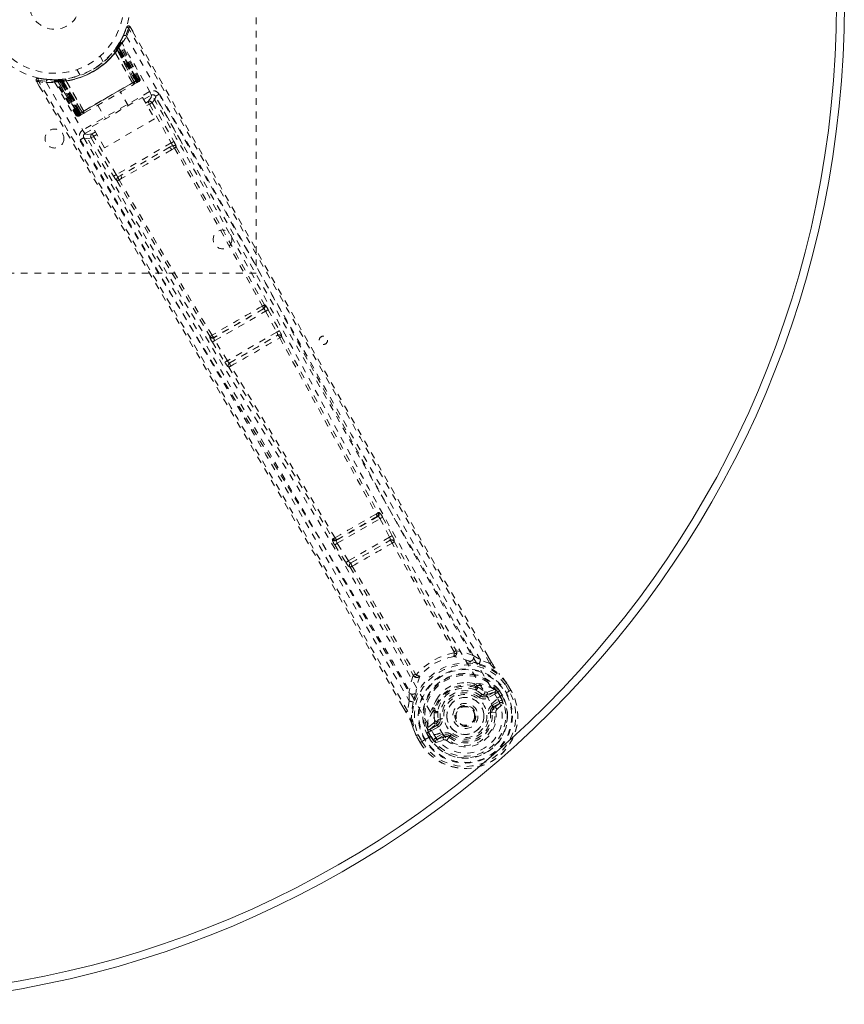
# Model space of a CAD drawing. Header units: inches. Extents: x 3.7 to 63.2, y 15.3 to 45.
# Tile 4 of 5: x 50.9 to 63.2, y 15.3 to 29.9. Entities that reach past the tile are written whole.
import ezdxf

# ---------------------------------------------------------------- set-up
doc = ezdxf.new("R2010")
doc.units = ezdxf.units.IN
doc.header["$MEASUREMENT"] = 0
doc.linetypes.add('SLD-Dashed', pattern=[0.075, 0.05, -0.025])
doc.linetypes.add('SLD-Solid', pattern=[0])

msp = doc.modelspace()

# ---------------------------------------------------------------- linework, layer by layer
at = {"color": 7, "linetype": 'SLD-Dashed', "lineweight": 0}
for p, q in [((54.438, 34.154), (54.438, 26.154)), ((52.511, 29.808), (52.464, 29.687)), ((52.565, 29.814), (52.539, 29.799)), ((52.607, 29.739), (52.566, 29.813)), ((52.459, 29.677), (52.402, 29.571)), ((52.424, 29.58), (52.416, 29.566)), ((52.424, 29.608), (52.417, 29.595)), ((52.709, 29.045), (52.424, 29.58)), ((52.324, 29.458), (52.322, 29.455)), ((52.34, 29.436), (52.339, 29.434)), ((52.596, 28.98), (52.339, 29.434)), ((52.34, 29.436), (52.598, 28.979)), ((52.351, 29.492), (52.374, 29.476)), ((52.353, 29.496), (52.37, 29.52)), ((52.353, 29.496), (52.376, 29.479)), ((52.365, 29.512), (52.362, 29.508)), ((52.362, 29.508), (52.386, 29.492)), ((52.363, 29.482), (52.364, 29.483)), ((52.622, 28.995), (52.363, 29.482)), ((52.406, 29.547), (52.364, 29.483)), ((52.364, 29.483), (52.623, 28.996)), ((52.366, 29.514), (52.365, 29.513)), ((52.365, 29.512), (52.388, 29.496)), ((52.406, 29.577), (52.366, 29.514)), ((52.37, 29.519), (52.373, 29.524)), ((52.37, 29.519), (52.393, 29.503)), ((52.373, 29.524), (52.378, 29.532)), ((52.373, 29.524), (52.397, 29.508)), ((52.374, 29.476), (52.644, 29.008)), ((52.647, 29.009), (52.376, 29.479)), ((52.66, 29.016), (52.386, 29.492)), ((52.388, 29.496), (52.663, 29.019)), ((52.397, 29.508), (52.393, 29.503)), ((52.393, 29.503), (52.671, 29.023)), ((52.402, 29.538), (52.397, 29.537)), ((52.675, 29.025), (52.397, 29.508)), ((52.681, 29.025), (52.403, 29.55)), ((52.681, 29.029), (52.406, 29.547)), ((52.697, 29.038), (52.416, 29.566)), ((52.164, 29.295), (52.116, 29.379)), ((51.77, 29.179), (51.772, 29.18)), ((51.77, 29.179), (51.818, 29.095)), ((51.168, 29.007), (51.211, 28.934)), ((51.325, 29.036), (51.2, 29.052)), ((51.432, 29.026), (51.416, 29.026)), ((51.457, 29.012), (51.441, 29.012)), ((51.762, 28.498), (51.441, 29.012)), ((51.528, 29.03), (51.453, 29.026)), ((51.774, 28.505), (51.457, 29.012)), ((51.477, 29.015), (51.794, 28.512)), ((51.555, 29.016), (51.479, 29.012)), ((51.79, 28.514), (51.479, 29.012)), ((51.517, 29), (51.515, 29.029)), ((51.515, 29.029), (51.521, 29.029)), ((51.523, 29.001), (51.517, 29)), ((51.517, 29), (51.796, 28.518)), ((51.523, 29.001), (51.521, 29.029)), ((51.8, 28.52), (51.523, 29.001)), ((51.529, 29.03), (51.528, 29.03)), ((51.534, 29.03), (51.53, 29.03)), ((51.532, 29.001), (51.53, 29.03)), ((51.808, 28.525), (51.532, 29.001)), ((51.537, 29.002), (51.534, 29.03)), ((51.537, 29.002), (51.811, 28.527)), ((51.553, 29.003), (51.55, 29.032)), ((51.55, 29.032), (51.554, 29.032)), ((51.553, 29.003), (51.824, 28.534)), ((51.557, 29.004), (51.554, 29.032)), ((51.555, 29.016), (51.557, 29.016)), ((51.848, 28.548), (51.555, 29.016)), ((51.557, 29.016), (51.849, 28.548)), ((51.827, 28.536), (51.557, 29.004)), ((51.6, 29.038), (51.597, 29.038)), ((51.61, 29.013), (51.608, 29.013)), ((51.874, 28.561), (51.608, 29.013)), ((51.61, 29.013), (51.875, 28.563)), ((52.671, 29.023), (51.8, 28.52)), ((51.811, 28.527), (52.66, 29.016)), ((51.818, 29.095), (51.82, 29.096)), ((52.644, 29.008), (51.827, 28.536)), ((52.623, 28.996), (52.622, 28.995)), ((52.623, 28.996), (52.681, 29.029)), ((52.644, 29.008), (52.647, 29.009)), ((52.674, 28.991), (52.677, 28.993)), ((52.685, 28.997), (52.689, 29)), ((52.689, 29), (52.688, 29.002)), ((52.696, 29.004), (52.696, 29.004)), ((52.697, 29.038), (52.709, 29.045)), ((52.697, 29.004), (52.7, 29.007)), ((52.85, 28.851), (51.859, 28.28)), ((52.596, 28.98), (52.598, 28.979)), ((52.612, 28.956), (52.67, 28.989)), ((51.999, 28.333), (52.745, 28.764)), ((52.535, 28.643), (52.419, 28.844)), ((52.745, 28.764), (52.928, 28.447)), ((52.763, 28.732), (52.88, 28.799)), ((52.792, 28.682), (52.829, 28.703)), ((52.941, 28.782), (52.93, 28.796)), ((52.942, 28.78), (52.937, 28.788)), ((52.943, 28.779), (52.942, 28.78)), ((53.343, 28.07), (52.943, 28.779)), ((51.874, 28.561), (51.875, 28.563)), ((52.081, 28.649), (52.197, 28.448)), ((52.814, 28.643), (52.851, 28.665)), ((52.851, 28.665), (53.175, 28.089)), ((52.89, 28.687), (53.214, 28.111)), ((51.762, 28.498), (51.774, 28.505)), ((51.79, 28.514), (51.848, 28.548)), ((51.8, 28.487), (51.803, 28.489)), ((51.811, 28.493), (51.815, 28.495)), ((51.823, 28.5), (51.826, 28.502)), ((51.824, 28.534), (51.827, 28.536)), ((51.83, 28.504), (51.888, 28.537)), ((51.849, 28.548), (51.848, 28.548)), ((52.928, 28.447), (52.182, 28.016)), ((51.89, 28.227), (52.017, 28.301)), ((52.182, 28.016), (51.999, 28.333)), ((51.867, 28.182), (51.873, 28.166)), ((51.87, 28.172), (51.875, 28.164)), ((51.875, 28.164), (51.875, 28.162)), ((51.875, 28.163), (52.289, 27.461)), ((51.982, 28.162), (52.02, 28.185)), ((51.982, 28.162), (52.318, 27.594)), ((52.046, 28.252), (51.998, 28.224)), ((52.069, 28.213), (52.02, 28.185)), ((52.357, 27.617), (52.02, 28.185)), ((53.175, 28.089), (52.357, 27.617)), ((53.148, 28.023), (52.428, 27.607)), ((53.189, 28.047), (53.148, 28.023)), ((53.18, 27.987), (53.222, 28.013)), ((52.428, 27.607), (52.386, 27.583)), ((52.4, 27.538), (52.442, 27.562)), ((54.438, 26.154), (48.438, 26.154)), ((54.566, 25.681), (54.56, 25.68)), ((54.549, 25.62), (53.808, 25.192)), ((53.824, 25.15), (54.578, 25.585)), ((54.543, 25.62), (54.549, 25.62)), ((54.578, 25.585), (54.745, 25.274)), ((54.617, 25.606), (54.784, 25.295)), ((53.751, 25.213), (53.747, 25.208)), ((53.808, 25.192), (53.811, 25.198)), ((54.745, 25.274), (54.01, 24.85)), ((54.044, 24.818), (54.756, 25.229)), ((54.756, 25.229), (54.755, 25.228)), ((54.817, 25.21), (54.818, 25.211)), ((53.786, 25.126), (53.972, 24.826)), ((54.01, 24.85), (53.824, 25.15)), ((54.028, 24.755), (54.029, 24.755)), ((54.044, 24.818), (54.044, 24.818)), ((56.251, 22.591), (56.265, 22.594)), ((56.248, 22.534), (55.631, 22.178)), ((55.645, 22.134), (56.279, 22.501)), ((56.235, 22.532), (56.248, 22.534)), ((56.279, 22.501), (56.423, 22.227)), ((56.318, 22.521), (56.462, 22.248)), ((55.58, 22.203), (55.571, 22.194)), ((55.607, 22.111), (55.772, 21.849)), ((55.631, 22.178), (55.64, 22.188)), ((55.81, 21.873), (55.645, 22.134)), ((56.423, 22.227), (55.81, 21.873)), ((55.848, 21.843), (56.429, 22.179)), ((56.429, 22.179), (56.429, 22.178)), ((56.462, 22.248), (56.477, 22.217)), ((56.491, 22.16), (56.491, 22.161)), ((55.772, 21.849), (55.791, 21.821)), ((55.849, 21.843), (55.848, 21.843)), ((55.833, 21.781), (55.834, 21.781)), ((57.667, 20.468), (57.774, 20.4)), ((57.915, 20.348), (57.774, 20.4)), ((57.94, 20.362), (57.889, 20.45)), ((57.941, 20.362), (57.891, 20.45)), ((56.716, 19.789), (56.711, 19.916)), ((57.68, 20.048), (57.699, 20.038)), ((57.712, 19.983), (57.701, 20.002)), ((57.718, 20.018), (57.73, 19.999)), ((57.863, 19.882), (57.988, 19.925)), ((57.984, 19.962), (57.874, 19.922)), ((57.988, 19.925), (57.875, 19.861)), ((57.984, 19.962), (57.998, 19.957)), ((58.003, 19.955), (57.998, 19.957)), ((58.021, 19.937), (58.027, 19.926)), ((58.035, 19.924), (58.021, 19.937)), ((58.027, 19.926), (58.066, 19.859)), ((58.06, 19.939), (58.035, 19.923)), ((58.071, 19.862), (58.035, 19.923)), ((58.06, 19.939), (58.097, 19.877)), ((58.06, 19.939), (58.06, 19.939)), ((58.202, 19.937), (58.144, 20.037)), ((58.159, 19.912), (58.179, 19.923)), ((58.169, 20.052), (58.167, 20.056)), ((58.228, 19.95), (58.168, 20.052)), ((58.228, 19.951), (58.169, 20.052)), ((58.179, 19.923), (58.225, 19.949)), ((58.225, 19.949), (58.228, 19.951)), ((56.716, 19.789), (56.69, 19.641)), ((57.777, 19.867), (57.795, 19.89)), ((57.795, 19.89), (57.807, 19.884)), ((57.863, 19.882), (57.875, 19.861)), ((58.003, 19.899), (57.89, 19.835)), ((57.951, 19.729), (58.052, 19.787)), ((58.023, 19.833), (58.154, 19.909)), ((58.066, 19.859), (58.071, 19.862)), ((58.154, 19.909), (58.159, 19.912)), ((56.665, 19.625), (56.621, 19.702)), ((56.622, 19.704), (56.666, 19.626)), ((57.067, 19.674), (57.069, 19.695)), ((57.075, 19.646), (57.086, 19.627)), ((57.098, 19.654), (57.109, 19.634)), ((57.946, 19.627), (57.946, 19.618)), ((58.005, 19.625), (57.946, 19.618)), ((57.966, 19.703), (58.067, 19.761)), ((57.977, 19.685), (57.966, 19.703)), ((58.067, 19.761), (57.977, 19.685)), ((58.02, 19.665), (58.111, 19.745)), ((57.147, 19.516), (57.176, 19.52)), ((57.147, 19.503), (57.147, 19.516)), ((57.414, 19.489), (57.407, 19.503)), ((57.418, 19.482), (57.414, 19.489)), ((57.946, 19.618), (57.923, 19.615)), ((56.987, 19.374), (56.991, 19.388)), ((56.987, 19.374), (56.987, 19.369)), ((57.08, 19.464), (56.991, 19.388)), ((56.991, 19.388), (56.991, 19.388)), ((56.991, 19.388), (56.991, 19.388)), ((56.994, 19.344), (57, 19.333)), ((56.998, 19.325), (56.994, 19.344)), ((57, 19.333), (57.038, 19.266)), ((57.02, 19.367), (57.12, 19.453)), ((57.133, 19.432), (57.02, 19.367)), ((57.148, 19.406), (57.035, 19.341)), ((57.12, 19.453), (57.133, 19.432)), ((56.818, 19.277), (56.82, 19.273)), ((56.878, 19.171), (56.82, 19.273)), ((56.821, 19.274), (56.879, 19.171)), ((56.846, 19.288), (56.903, 19.187)), ((56.881, 19.173), (56.927, 19.2)), ((56.927, 19.2), (56.947, 19.212)), ((56.947, 19.212), (56.952, 19.215)), ((56.952, 19.215), (57.082, 19.29)), ((56.999, 19.325), (56.972, 19.311)), ((56.972, 19.311), (56.972, 19.311)), ((57.008, 19.248), (56.972, 19.311)), ((56.999, 19.325), (57.034, 19.263)), ((57.008, 19.248), (57.008, 19.248)), ((57.038, 19.266), (57.034, 19.263)), ((57.083, 19.29), (57.082, 19.29)), ((57.108, 19.242), (57.209, 19.3)), ((57.115, 19.17), (57.229, 19.209)), ((57.123, 19.216), (57.224, 19.274)), ((57.234, 19.257), (57.123, 19.216)), ((57.234, 19.257), (57.224, 19.274)), ((57.307, 19.249), (57.3, 19.254)), ((57.322, 19.268), (57.307, 19.249)), ((56.878, 19.171), (56.881, 19.173))]:
    msp.add_line(p, q, dxfattribs=at)
at = {"color": 7, "linetype": 'SLD-Dashed', "lineweight": 0, "flags": 128}
for points in [[(52.563, 29.812), (52.557, 29.818), (52.551, 29.823), (52.543, 29.826), (52.535, 29.827), (52.527, 29.826), (52.521, 29.822), (52.515, 29.817), (52.512, 29.81)], [(57.915, 20.348), (57.507, 21.053), (57.083, 21.788), (56.643, 22.555), (56.245, 23.251), (55.989, 23.701), (55.721, 24.172), (55.442, 24.665), (55.164, 25.155), (54.923, 25.579), (54.605, 26.142), (54.266, 26.741), (53.908, 27.376), (53.575, 27.966), (52.539, 29.799)], [(57.891, 20.45), (56.585, 22.717), (55.241, 25.078), (53.902, 27.448), (52.565, 29.814)], [(52.509, 29.673), (53.3, 28.293), (54.078, 26.907), (54.845, 25.518), (55.604, 24.129), (56.198, 23.04), (56.796, 21.958), (57.403, 20.888), (58.023, 19.833)], [(51.2, 29.048), (51.192, 29.048), (51.184, 29.046), (51.176, 29.043), (51.17, 29.038), (51.166, 29.031), (51.164, 29.024), (51.164, 29.016), (51.167, 29.009)], [(51.168, 29.007), (51.169, 29.007), (51.17, 29.008), (51.175, 29.012), (51.184, 29.016), (51.189, 29.019), (51.194, 29.022)], [(56.621, 19.702), (55.304, 21.978), (53.93, 24.323), (52.55, 26.665), (51.168, 29.007)], [(51.194, 29.022), (51.196, 29.033), (51.198, 29.043), (51.2, 29.049), (51.2, 29.052)], [(56.69, 19.641), (56.322, 20.281), (55.932, 20.957), (55.518, 21.669), (55.083, 22.416), (54.681, 23.104), (54.261, 23.82), (54.164, 23.984), (54.067, 24.15), (53.968, 24.317), (53.901, 24.432), (53.835, 24.544), (53.766, 24.661), (53.695, 24.782), (53.464, 25.173), (53.208, 25.608), (52.926, 26.086), (52.747, 26.389), (52.558, 26.709), (52.354, 27.056), (52.162, 27.38), (51.913, 27.802), (51.692, 28.178), (51.498, 28.506), (51.332, 28.788), (51.194, 29.022)], [(51.591, 29.039), (51.406, 29.027), (51.363, 29.032)], [(51.427, 29.024), (51.438, 29.018), (51.449, 29.008)], [(51.439, 29.018), (51.442, 29.013), (51.443, 29.012)], [(51.472, 29.027), (51.479, 29.027), (51.515, 29.029)], [(51.474, 29.018), (51.478, 29.014), (51.479, 29.012)], [(52.623, 28.973), (52.624, 28.985), (52.622, 28.995)], [(52.681, 29.029), (52.681, 29.029), (52.679, 29.028), (52.676, 29.026), (52.672, 29.024), (52.667, 29.021), (52.661, 29.017), (52.654, 29.013), (52.647, 29.009)], [(52.663, 29.019), (52.676, 29.026), (52.687, 29.032), (52.694, 29.036), (52.697, 29.038)], [(52.709, 29.045), (52.706, 29.043), (52.699, 29.039), (52.688, 29.033), (52.675, 29.025)], [(52.677, 28.993), (52.68, 28.995), (52.683, 28.996), (52.685, 28.998), (52.686, 28.998)], [(52.677, 28.995), (52.68, 28.996), (52.683, 28.997), (52.684, 28.997), (52.684, 28.997)], [(51.318, 28.985), (52.118, 27.61), (52.928, 26.244), (53.748, 24.885), (54.572, 23.533), (55.218, 22.474), (55.856, 21.415), (56.48, 20.355), (57.082, 19.29)], [(51.44, 28.992), (52.239, 27.621), (53.049, 26.259), (53.868, 24.905), (54.693, 23.558), (55.339, 22.502), (55.976, 21.446), (56.599, 20.387), (57.199, 19.323)], [(51.875, 28.563), (52.054, 28.667), (52.236, 28.772), (52.417, 28.876), (52.596, 28.98)], [(51.89, 28.539), (52.069, 28.642), (52.25, 28.746), (52.432, 28.851), (52.61, 28.954)], [(52.598, 28.979), (52.618, 28.975), (52.623, 28.973)], [(52.88, 28.799), (52.877, 28.804), (52.871, 28.815), (52.861, 28.832), (52.85, 28.851)], [(52.88, 28.799), (52.874, 28.763), (52.829, 28.703)], [(52.829, 28.703), (52.829, 28.703), (52.83, 28.7), (52.833, 28.696), (52.835, 28.692), (52.839, 28.686), (52.843, 28.679), (52.847, 28.672), (52.851, 28.665)], [(52.89, 28.687), (52.936, 28.746), (52.941, 28.779)], [(57.667, 20.468), (56.081, 23.232), (54.509, 26.006), (52.941, 28.782)], [(57.774, 20.4), (57.404, 21.041), (57.019, 21.71), (56.62, 22.407), (56.24, 23.073), (55.857, 23.747), (55.474, 24.422), (55.102, 25.08), (54.745, 25.711), (54.412, 26.299), (54.04, 26.958), (53.691, 27.576), (53.349, 28.183), (52.994, 28.812)], [(51.874, 28.561), (51.868, 28.542), (51.867, 28.537)], [(52.89, 28.687), (52.886, 28.684), (52.877, 28.679), (52.865, 28.672), (52.851, 28.665)], [(51.796, 28.518), (51.783, 28.51), (51.772, 28.504), (51.765, 28.5), (51.762, 28.498)], [(51.774, 28.505), (51.777, 28.507), (51.784, 28.511), (51.795, 28.517), (51.808, 28.525)], [(51.824, 28.534), (51.817, 28.53), (51.81, 28.526), (51.804, 28.522), (51.799, 28.519), (51.795, 28.517), (51.792, 28.515), (51.79, 28.514), (51.79, 28.514)], [(51.79, 28.514), (51.794, 28.509), (51.796, 28.508)], [(51.804, 28.489), (51.804, 28.489), (51.805, 28.49), (51.807, 28.492), (51.81, 28.494)], [(51.814, 28.495), (51.815, 28.495), (51.817, 28.496), (51.82, 28.498), (51.823, 28.5)], [(51.816, 28.496), (51.816, 28.496), (51.817, 28.497), (51.819, 28.499), (51.822, 28.501)], [(51.829, 28.504), (51.83, 28.504), (51.831, 28.505)], [(51.849, 28.548), (51.857, 28.541), (51.867, 28.537)], [(51.859, 28.28), (51.871, 28.26), (51.88, 28.243), (51.887, 28.232), (51.89, 28.227)], [(51.821, 28.135), (52.013, 27.811), (52.231, 27.442), (52.469, 27.038), (52.685, 26.672), (52.799, 26.48), (52.912, 26.288), (53.025, 26.097), (53.153, 25.879), (53.283, 25.659), (53.409, 25.447), (53.664, 25.013), (53.902, 24.61), (54.121, 24.238), (54.336, 23.873), (54.584, 23.451), (55.009, 22.726), (55.438, 21.993), (55.879, 21.235), (56.308, 20.496), (56.716, 19.789)], [(51.873, 28.166), (51.908, 28.152), (51.982, 28.162)], [(51.873, 28.166), (53.494, 25.42), (55.11, 22.672), (56.711, 19.916)], [(51.998, 28.224), (51.924, 28.214), (51.89, 28.227)], [(51.998, 28.224), (51.999, 28.223), (52, 28.221), (52.002, 28.217), (52.005, 28.212), (52.008, 28.206), (52.012, 28.2), (52.016, 28.192), (52.02, 28.185)], [(53.148, 28.023), (52.971, 27.921), (52.793, 27.818), (52.609, 27.712), (52.428, 27.607)], [(53.18, 27.987), (52.997, 27.882), (52.811, 27.774), (52.626, 27.667), (52.442, 27.562)], [(53.214, 28.111), (53.21, 28.109), (53.201, 28.104), (53.188, 28.097), (53.175, 28.089)], [(53.189, 28.047), (53.206, 28.052), (53.219, 28.051)], [(53.222, 28.013), (53.881, 26.838), (54.531, 25.661)], [(53.25, 28.03), (53.909, 26.856), (54.56, 25.68)], [(52.357, 27.617), (52.343, 27.609), (52.331, 27.602), (52.322, 27.596), (52.318, 27.594)], [(53.782, 25.228), (53.087, 26.38), (52.4, 27.538)], [(52.371, 27.522), (53.058, 26.365), (53.751, 25.213)], [(54.069, 26.695), (54.768, 25.424), (55.522, 24.036), (56.114, 22.949), (56.709, 21.869), (57.315, 20.801), (57.936, 19.749)], [(54.617, 25.606), (54.616, 25.606), (54.613, 25.604), (54.609, 25.602), (54.604, 25.599), (54.598, 25.596), (54.592, 25.593), (54.585, 25.589), (54.578, 25.585)], [(54.784, 25.295), (54.783, 25.295), (54.78, 25.293), (54.776, 25.291), (54.771, 25.289), (54.765, 25.285), (54.759, 25.282), (54.752, 25.278), (54.745, 25.274)], [(54.784, 25.295), (54.799, 25.266), (54.8, 25.264)], [(54.789, 25.191), (55.506, 23.878), (56.223, 22.569)], [(54.803, 25.225), (54.806, 25.224), (54.817, 25.21)], [(54.817, 25.21), (55.534, 23.898), (56.251, 22.591)], [(53.824, 25.15), (53.817, 25.146), (53.81, 25.141), (53.804, 25.138), (53.798, 25.134), (53.794, 25.131), (53.79, 25.129), (53.787, 25.127), (53.786, 25.126)], [(54.01, 24.85), (54.003, 24.846), (53.996, 24.841), (53.99, 24.838), (53.984, 24.834), (53.979, 24.831), (53.976, 24.829), (53.973, 24.827), (53.972, 24.826)], [(53.972, 24.826), (53.99, 24.798), (53.991, 24.797)], [(54.029, 24.755), (54.807, 23.478), (55.58, 22.203)], [(55.613, 22.217), (54.839, 23.492), (54.06, 24.77)], [(56.248, 22.534), (56.254, 22.533), (56.262, 22.527), (56.271, 22.515), (56.275, 22.508), (56.279, 22.501)], [(56.318, 22.521), (56.317, 22.52), (56.314, 22.519), (56.31, 22.517), (56.305, 22.514), (56.299, 22.511), (56.293, 22.508), (56.286, 22.504), (56.279, 22.501)], [(55.645, 22.134), (55.638, 22.13), (55.632, 22.126), (55.625, 22.122), (55.62, 22.119), (55.615, 22.116), (55.612, 22.113), (55.609, 22.112), (55.607, 22.111)], [(55.645, 22.134), (55.64, 22.142), (55.636, 22.149), (55.631, 22.162), (55.629, 22.172), (55.631, 22.178)], [(56.462, 22.248), (56.458, 22.245), (56.449, 22.241), (56.436, 22.234), (56.423, 22.227)], [(56.423, 22.227), (56.426, 22.219), (56.429, 22.211), (56.433, 22.196), (56.433, 22.185), (56.431, 22.182), (56.43, 22.18), (56.429, 22.179)], [(57.383, 20.519), (56.919, 21.325), (56.462, 22.138)], [(56.491, 22.16), (56.947, 21.348), (57.411, 20.543)], [(55.81, 21.873), (55.803, 21.869), (55.796, 21.865), (55.79, 21.861), (55.785, 21.857), (55.78, 21.854), (55.776, 21.852), (55.774, 21.85), (55.772, 21.849)], [(55.834, 21.781), (56.309, 20.979), (56.774, 20.175)], [(55.867, 21.794), (56.343, 20.992), (56.808, 20.187)], [(57.38, 20.505), (57.389, 20.499), (57.398, 20.497), (57.407, 20.498), (57.414, 20.502), (57.419, 20.508), (57.421, 20.517), (57.421, 20.527), (57.417, 20.537)], [(57.38, 20.505), (57.384, 20.512), (57.384, 20.515), (57.384, 20.517), (57.383, 20.519)], [(57.667, 20.468), (57.545, 20.511), (57.417, 20.537)], [(57.631, 20.373), (57.618, 20.376), (57.611, 20.379)], [(57.941, 20.362), (57.942, 20.362), (57.941, 20.362), (57.938, 20.361), (57.935, 20.36), (57.931, 20.357), (57.925, 20.354), (57.92, 20.351), (57.915, 20.348)], [(57.757, 20.344), (57.906, 20.288), (58.053, 20.194)], [(56.776, 20.167), (56.735, 20.043), (56.711, 19.916)], [(56.776, 20.167), (56.783, 20.159), (56.792, 20.153), (56.8, 20.151), (56.808, 20.152), (56.815, 20.156), (56.82, 20.163), (56.823, 20.172), (56.823, 20.183)], [(56.808, 20.187), (56.81, 20.186), (56.811, 20.184), (56.815, 20.183), (56.823, 20.183)], [(57.68, 20.048), (57.585, 20.062), (57.528, 20.059)], [(58.06, 20.185), (58.057, 20.19), (58.053, 20.194)], [(58.167, 20.056), (58.113, 20.126), (58.053, 20.194)], [(58.169, 20.052), (58.111, 20.128), (58.06, 20.185)], [(56.816, 19.92), (56.815, 19.912), (56.811, 19.9)], [(57.795, 19.89), (57.742, 19.93), (57.694, 19.957)], [(57.73, 19.999), (57.782, 19.97), (57.839, 19.928)], [(57.839, 19.928), (57.859, 19.92), (57.874, 19.922)], [(58.003, 19.899), (58, 19.904), (57.997, 19.909), (57.994, 19.914), (57.992, 19.918), (57.99, 19.921), (57.989, 19.923), (57.988, 19.925), (57.988, 19.925)], [(58.027, 19.926), (58.017, 19.911), (58.003, 19.899)], [(58.035, 19.924), (58.035, 19.923), (58.035, 19.923)], [(58.167, 20.056), (58.166, 20.055), (58.165, 20.054), (58.163, 20.052), (58.16, 20.05), (58.156, 20.047), (58.152, 20.044), (58.148, 20.041), (58.144, 20.037)], [(58.144, 20.037), (58.149, 20.04), (58.155, 20.044), (58.159, 20.046), (58.163, 20.049), (58.167, 20.05), (58.168, 20.051)], [(58.168, 20.051), (58.169, 20.052), (58.17, 20.052), (58.169, 20.052)], [(58.228, 19.951), (58.228, 19.951), (58.227, 19.951), (58.227, 19.951)], [(56.773, 19.776), (56.747, 19.618), (56.756, 19.445)], [(57.134, 19.832), (57.104, 19.784), (57.069, 19.695)], [(57.759, 19.843), (57.762, 19.848), (57.766, 19.852), (57.769, 19.856), (57.771, 19.86), (57.774, 19.863), (57.775, 19.865), (57.777, 19.866), (57.777, 19.867)], [(57.89, 19.835), (57.887, 19.84), (57.885, 19.844), (57.882, 19.849), (57.88, 19.853), (57.878, 19.856), (57.877, 19.858), (57.876, 19.86), (57.875, 19.861)], [(58.052, 19.787), (58.075, 19.795), (58.098, 19.794)], [(58.067, 19.761), (58.067, 19.762), (58.066, 19.764), (58.065, 19.766), (58.063, 19.769), (58.06, 19.773), (58.058, 19.778), (58.055, 19.782), (58.052, 19.787)], [(56.69, 19.641), (56.685, 19.638), (56.68, 19.635), (56.675, 19.632), (56.671, 19.63), (56.668, 19.628), (56.666, 19.626), (56.665, 19.625), (56.665, 19.625)], [(57.086, 19.627), (57.085, 19.568), (57.093, 19.497)], [(57.936, 19.749), (57.971, 19.679), (57.989, 19.602), (57.99, 19.522), (57.974, 19.442), (57.942, 19.366), (57.895, 19.297), (57.837, 19.238), (57.768, 19.189), (57.692, 19.154), (57.611, 19.133), (57.528, 19.127), (57.446, 19.137), (57.369, 19.163), (57.3, 19.204), (57.243, 19.258), (57.199, 19.323)], [(57.951, 19.729), (57.954, 19.724), (57.957, 19.719), (57.96, 19.715), (57.962, 19.711), (57.964, 19.708), (57.965, 19.705), (57.966, 19.704), (57.966, 19.703)], [(57.093, 19.497), (57.09, 19.476), (57.08, 19.464)], [(57.206, 19.524), (57.201, 19.523), (57.195, 19.523), (57.19, 19.522), (57.186, 19.521), (57.182, 19.521), (57.179, 19.52), (57.177, 19.52), (57.176, 19.52)], [(57.893, 19.611), (57.898, 19.612), (57.904, 19.612), (57.909, 19.613), (57.913, 19.614), (57.917, 19.614), (57.92, 19.614), (57.922, 19.615), (57.923, 19.615)], [(56.756, 19.445), (56.757, 19.44), (56.76, 19.435)], [(56.756, 19.445), (56.78, 19.369), (56.818, 19.277)], [(56.82, 19.273), (56.783, 19.362), (56.76, 19.435)], [(57.035, 19.341), (57.018, 19.334), (57, 19.333)], [(57.02, 19.367), (57.021, 19.366), (57.022, 19.365), (57.023, 19.362), (57.025, 19.359), (57.027, 19.355), (57.03, 19.351), (57.033, 19.346), (57.035, 19.341)], [(57.148, 19.406), (57.145, 19.411), (57.142, 19.416), (57.14, 19.42), (57.137, 19.424), (57.135, 19.427), (57.134, 19.43), (57.133, 19.431), (57.133, 19.432)], [(56.818, 19.277), (56.819, 19.277), (56.821, 19.278), (56.823, 19.279), (56.827, 19.28), (56.831, 19.282), (56.835, 19.284), (56.84, 19.286), (56.846, 19.288)], [(56.82, 19.273), (56.82, 19.273), (56.821, 19.273), (56.823, 19.275), (56.826, 19.276), (56.83, 19.279), (56.835, 19.281), (56.84, 19.284), (56.846, 19.288)], [(56.903, 19.187), (56.898, 19.184), (56.892, 19.181), (56.888, 19.178), (56.884, 19.175), (56.88, 19.173), (56.878, 19.172), (56.878, 19.171), (56.878, 19.171)], [(56.999, 19.325), (56.999, 19.325), (56.998, 19.325)], [(57.034, 19.263), (57.031, 19.261), (57.025, 19.258), (57.017, 19.253), (57.008, 19.248)], [(57.079, 19.205), (57.09, 19.226), (57.108, 19.242)], [(57.108, 19.242), (57.111, 19.237), (57.113, 19.232), (57.116, 19.228), (57.118, 19.224), (57.12, 19.221), (57.122, 19.218), (57.122, 19.217), (57.123, 19.216)], [(57.209, 19.3), (57.212, 19.295), (57.214, 19.291), (57.217, 19.286), (57.219, 19.282), (57.221, 19.279), (57.222, 19.277), (57.223, 19.275), (57.224, 19.274)], [(57.34, 19.292), (57.337, 19.287), (57.333, 19.283), (57.33, 19.279), (57.328, 19.275), (57.325, 19.272), (57.324, 19.27), (57.323, 19.269), (57.322, 19.268)]]:
    msp.add_lwpolyline(points, dxfattribs=at)
at = {"color": 7, "linetype": 'SLD-Dashed', "lineweight": 0}
for centre, radius in [((51.438, 30.154), 1.125), ((51.438, 30.154), 1.03), ((51.438, 30.154), 0.376), ((51.438, 28.154), 0.141), ((53.938, 26.654), 0.14), ((55.438, 25.154), 0.0625), ((57.55, 19.567), 0.7), ((57.55, 19.567), 0.69), ((57.55, 19.567), 0.623), ((57.55, 19.567), 0.32), ((57.55, 19.567), 0.275), ((57.55, 19.567), 0.187), ((57.55, 19.567), 0.156), ((57.55, 19.567), 0.142), ((57.55, 19.567), 0.14), ((57.55, 19.567), 0.138)]:
    msp.add_circle(centre, radius, dxfattribs=at)
at = {"color": 7, "linetype": 'SLD-Solid', "lineweight": 15}
for radius in [14.875, 14.757, 14.757]:
    msp.add_arc((48.313, 30.154), radius, 270, 90, dxfattribs=at)
at = {"color": 7, "linetype": 'SLD-Dashed', "lineweight": 0}
for centre, radius, start, end in [((51.437, 30.154), 1.158, 257.8714, 342.1368), ((51.444, 30.151), 1.12, 334.6373, 342.102), ((51.419, 30.189), 1.206, 334.6788, 341.8732), ((52.539, 29.799), 0.03, 29.4684, 162.1535), ((52.506, 29.745), 0.0638, 58.6084, 85.7965), ((51.438, 30.154), 1.128, 270.4734, 329.5266), ((51.624, 29.844), 0.843, 336.4906, 341.7234), ((51.686, 30.011), 0.841, 328.7979, 330.3465), ((51.438, 30.154), 1.127, 329.5257, 334.6589), ((52.414, 29.539), 0.0429, 47.0151, 95.8223), ((52.443, 29.58), 0.0299, 150.3029, 208.0942), ((52.451, 29.594), 0.03, 151.0793, 208.0178), ((51.333, 30.363), 1.364, 324.4488, 329.585), ((52.484, 29.658), 0.03, 30.2588, 154.0779), ((51.422, 30.181), 1.19, 270.8801, 329.1199), ((51.438, 30.153), 1.155, 274.2141, 325.7859), ((51.438, 30.153), 1.155, 274.9105, 325.0895), ((51.438, 30.153), 1.155, 275.8865, 324.1135), ((51.456, 30.122), 1.12, 277.9256, 322.0744), ((52.356, 29.464), 0.0345, 194.8384, 241.0417), ((52.355, 29.463), 0.031, 190.2238, 241.6879), ((51.699, 29.788), 0.732, 331.2375, 335.2461), ((51.652, 30.003), 0.865, 323.5532, 325.4865), ((52.448, 29.442), 0.109, 121.247, 150.4811), ((52.389, 29.496), 0.0297, 145.4508, 208.5212), ((52.39, 29.497), 0.0297, 145.5311, 208.5209), ((52.485, 29.441), 0.137, 119.4089, 143.5141), ((51.649, 29.828), 0.807, 334.366, 339.6521), ((51.655, 29.829), 0.805, 335.5285, 340.9261), ((52.432, 29.561), 0.0299, 149.2487, 208.1955), ((-81.675, -48.167), 155.018, 28.89665, 30.09743), ((51.194, 29.022), 0.03, 77.8463, 210.5322), ((51.415, 30.181), 1.2, 258.1036, 265.3373), ((51.437, 30.147), 1.12, 257.8961, 265.3623), ((51.344, 29), 0.03, 85.9278, 209.7353), ((51.438, 30.154), 1.127, 265.3425, 270.4733), ((51.416, 28.996), 0.03, 31.983, 88.9224), ((51.437, 30.145), 1.118, 268.9236, 269.8104), ((51.417, 28.956), 0.0707, 61.4577, 88.8933), ((51.438, 29.989), 0.963, 269.6259, 272.5174), ((51.432, 28.996), 0.0299, 31.9074, 89.6975), ((51.436, 30.178), 1.154, 269.9245, 273.9569), ((51.482, 29.001), 0.0429, 144.1658, 192.9962), ((51.612, 29.832), 0.837, 258.2592, 263.5256), ((51.453, 28.996), 0.03, 46.8726, 91.2434), ((51.438, 30.153), 1.127, 270.7806, 275.7094), ((51.453, 28.996), 0.0299, 31.8024, 90.7497), ((51.61, 29.806), 0.808, 259.0841, 264.4612), ((51.615, 29.816), 0.815, 260.3736, 265.6092), ((51.53, 29), 0.0297, 31.4769, 94.4748), ((51.531, 29), 0.0297, 31.4766, 94.5523), ((51.624, 29.745), 0.732, 264.7558, 268.7674), ((51.577, 29.014), 0.0311, 358.3316, 49.6365), ((51.576, 29.014), 0.0345, 358.96, 45.1608), ((52.597, 28.981), 0.0299, 300.1856, 28.2047), ((52.263, 28.779), 0.444, 27.1759, 30.9145), ((52.267, 28.781), 0.443, 27.1706, 30.9135), ((52.296, 28.798), 0.424, 27.0464, 30.9575), ((52.648, 29.017), 0.0353, 291.8095, 20.6792), ((51.925, 28.588), 0.855, 28.4234, 30.2179), ((52.655, 29.015), 0.03, 300.0619, 28.0716), ((52.319, 28.812), 0.41, 26.9371, 30.9869), ((52.67, 29.025), 0.0315, 299.3153, 332.3652), ((52.728, 28.889), 0.119, 105.9048, 109.5565), ((52.671, 29.024), 0.03, 323.5011, 28.0141), ((52.682, 29.031), 0.03, 300.0063, 28.0053), ((52.681, 29.03), 0.0305, 320.7156, 27.6425), ((51.308, 30.35), 1.365, 270.4173, 275.5484), ((52.597, 28.977), 0.0266, 300.7923, 351.4565), ((52.902, 28.761), 0.105, 29.364, 120.0832), ((52.851, 28.664), 0.0451, 29.6171, 119.5741), ((52.902, 28.76), 0.045, 52.0119, 119.978), ((54.389, 26.311), 2.864, 119.1593, 120.3597), ((51.788, 28.514), 0.03, 211.9962, 299.9939), ((51.789, 28.515), 0.0305, 212.3664, 279.3693), ((51.799, 28.521), 0.03, 211.982, 276.5614), ((51.815, 28.53), 0.03, 211.931, 299.9378), ((52.509, 28.926), 0.821, 209.7694, 211.6376), ((51.799, 28.522), 0.0315, 267.9484, 300.6835), ((52.159, 28.719), 0.41, 209.0074, 213.052), ((52.177, 28.73), 0.422, 209.04, 212.9695), ((52.181, 28.732), 0.423, 209.0416, 212.9683), ((52.21, 28.749), 0.442, 209.0812, 212.8373), ((52.214, 28.751), 0.443, 209.088, 212.8306), ((51.873, 28.563), 0.0299, 211.7988, 299.8123), ((51.877, 28.562), 0.0265, 248.3666, 299.3835), ((51.912, 28.189), 0.105, 119.9133, 210.6394), ((53.296, 25.665), 2.877, 119.6437, 120.8386), ((51.912, 28.188), 0.045, 120.0226, 187.9873), ((52.021, 28.185), 0.0451, 120.4256, 210.357), ((53.119, 27.965), 0.0652, 20.54, 63.5501), ((53.112, 28.045), 0.0773, 1.6249, 35.4599), ((53.154, 27.98), 0.0756, 25.3484, 61.8385), ((52.97, 27.955), 0.289, 14.9805, 32.648), ((53.216, 28.013), 0.0384, 27.0812, 85.3615), ((53.099, 28.239), 0.258, 298.4455, 305.7743), ((52.575, 27.727), 0.289, 207.3518, 225.0228), ((52.427, 27.649), 0.0773, 204.5337, 238.3873), ((52.41, 27.545), 0.0456, 121.925, 209.0015), ((52.265, 27.758), 0.258, 294.2227, 301.5574), ((52.461, 27.581), 0.075, 178.007, 214.8066), ((52.493, 27.603), 0.0652, 176.4312, 219.4402), ((72.222, -5.846), 36.133, 119.3135, 120.6865), ((54.47, 25.782), 0.136, 296.7416, 311.1109), ((54.486, 25.626), 0.0567, 353.3871, 37.5173), ((54.52, 25.659), 0.0451, 300.5808, 28.0274), ((54.526, 25.659), 0.0451, 300.5583, 28.0575), ((54.413, 25.52), 0.222, 22.8801, 46.3602), ((70.692, -3.196), 33.032, 119.2676, 120.7324), ((54.52, 25.568), 0.0601, 16.9, 61.4018), ((53.963, 25.26), 0.222, 193.6405, 217.119), ((53.786, 25.232), 0.0451, 211.9411, 299.4431), ((53.707, 25.341), 0.136, 288.8619, 303.2839), ((53.789, 25.237), 0.0451, 211.9694, 299.423), ((53.834, 25.25), 0.057, 202.6126, 246.4839), ((53.868, 25.191), 0.0601, 178.5978, 223.1), ((37.728, 53.9), 33.347, 299.2943, 300.7057), ((37.644, 54.046), 33.564, 299.2812, 300.7189), ((54.694, 25.238), 0.0626, 351.5436, 35.5171), ((54.777, 25.191), 0.0433, 52.7769, 120.219), ((54.724, 25.166), 0.0697, 20.918, 63.062), ((54.778, 25.189), 0.0451, 28.3729, 119.3685), ((54.733, 25.303), 0.125, 296.4419, 312.2385), ((54.7, 25.201), 0.118, 4.6439, 32.0165), ((54.095, 24.852), 0.118, 207.9913, 235.3617), ((54.066, 24.876), 0.0626, 204.4793, 248.4577), ((54.067, 24.779), 0.0451, 120.633, 211.6269), ((54.067, 24.779), 0.0451, 120.635, 211.6278), ((53.991, 24.873), 0.123, 287.6592, 303.6607), ((54.114, 24.814), 0.0697, 176.9333, 219.0853), ((74.426, -9.663), 37.017, 119.455, 120.5447), ((56.183, 22.652), 0.0919, 296.0235, 318.5437), ((56.174, 22.533), 0.0608, 358.309, 36.2195), ((56.211, 22.57), 0.0451, 300.8995, 27.3949), ((56.225, 22.573), 0.0451, 300.8623, 27.5155), ((56.164, 22.463), 0.165, 20.5897, 52.3715), ((72.377, -6.114), 32.881, 119.4019, 120.5982), ((55.735, 22.215), 0.165, 187.6331, 219.4057), ((55.609, 22.218), 0.0451, 212.4874, 299.1377), ((55.562, 22.294), 0.092, 281.4665, 303.9897), ((55.618, 22.228), 0.0451, 212.6, 299.1049), ((55.669, 22.242), 0.0613, 203.9465, 241.5265), ((39.445, 50.925), 33.389, 299.4253, 300.5746), ((39.805, 50.302), 32.721, 299.3989, 300.601), ((56.451, 22.14), 0.0451, 27.8578, 118.9587), ((56.451, 22.139), 0.0451, 27.8504, 118.9532), ((56.381, 22.105), 0.0873, 21.8104, 56.8089), ((56.423, 22.218), 0.0889, 296.1813, 319.6232), ((56.398, 22.167), 0.0933, 355.8716, 32.4594), ((55.874, 21.865), 0.0933, 207.5376, 244.1339), ((55.861, 21.9), 0.0588, 207.8404, 256.6296), ((55.871, 21.805), 0.0451, 121.0393, 212.1461), ((55.872, 21.805), 0.0451, 121.0424, 212.1528), ((55.936, 21.848), 0.0872, 183.1826, 218.1982), ((55.818, 21.867), 0.088, 280.2483, 303.9494), ((57.556, 19.556), 0.965, 100.5265, 139.4744), ((57.363, 20.51), 0.0608, 283.4571, 26.3328), ((57.305, 20.482), 0.0786, 336.2591, 16.6754), ((57.347, 20.59), 0.0795, 297.492, 323.947), ((57.424, 20.549), 0.0143, 206.6708, 242.4426), ((57.55, 19.567), 0.787, 38.3239, 201.6761), ((57.52, 19.619), 0.844, 99.7729, 140.2271), ((57.236, 19.574), 0.887, 65.0291, 80.8692), ((57.613, 20.44), 0.0608, 268.0315, 27.6173), ((57.208, 18.209), 2.205, 75.5692, 78.9413), ((57.15, 20.557), 0.644, 340.7385, 345.9096), ((58.996, 20.938), 1.201, 208.6554, 218.8152), ((57.55, 19.567), 0.758, 38.3238, 201.6762), ((60.73, 22.712), 3.676, 220.0106, 223.238), ((56.766, 20.254), 0.0795, 276.0591, 302.5049), ((56.762, 20.167), 0.0143, 357.5105, 33.3887), ((56.827, 20.2), 0.0608, 213.6667, 316.5439), ((57.701, 19.842), 0.888, 159.1323, 174.9688), ((56.88, 20.237), 0.0786, 223.3238, 263.7387), ((57.55, 19.567), 0.632, 36.0642, 203.9358), ((57.55, 19.567), 0.602, 36.2697, 203.7303), ((56.763, 19.949), 0.0608, 212.3825, 331.9705), ((57.55, 19.567), 0.78, 210, 29.4852), ((57.55, 19.567), 0.78, 210.5288, 29.4712), ((57.55, 19.567), 0.75, 210.4562, 29.5438), ((57.568, 19.535), 0.494, 76.9721, 163.028), ((57.555, 19.558), 0.453, 69.7483, 170.2507), ((57.54, 19.583), 0.476, 91.4723, 148.5267), ((57.546, 19.573), 0.411, 69.0117, 170.9883), ((57.55, 19.567), 0.376, 52.774, 187.226), ((57.711, 19.551), 0.497, 54.8142, 93.6303), ((57.642, 20.032), 0.0404, 337.2258, 22.6881), ((57.673, 19.985), 0.0326, 31.6537, 77.8235), ((57.702, 19.986), 0.0305, 253.9346, 24.3701), ((57.675, 19.989), 0.0371, 299.2846, 349.8197), ((57.678, 19.999), 0.0444, 25.0041, 62.702), ((57.677, 20.046), 0.0506, 298.2536, 325.6825), ((57.688, 20.027), 0.0505, 298.2743, 325.7551), ((57.765, 19.581), 0.439, 60.0689, 96.0866), ((57.81, 19.918), 0.031, 241.5933, 20.0513), ((57.848, 19.908), 0.0299, 301.0436, 29.0089), ((57.973, 19.952), 0.0305, 299.0389, 6.1719), ((57.952, 19.888), 0.0844, 35.4083, 52.6183), ((58.144, 20.037), 0.03, 30.2178, 35.2738), ((58.72, 18.997), 1.074, 117.346, 118.8592), ((56.893, 20.408), 0.644, 254.0873, 259.2605), ((58.896, 19.184), 2.204, 161.058, 164.4312), ((57.55, 19.567), 0.629, 210.5445, 29.4556), ((57.55, 19.567), 0.599, 210.5443, 29.4557), ((57.556, 19.557), 0.543, 209.3659, 30.634), ((57.55, 19.567), 0.346, 52.7741, 187.226), ((57.55, 19.567), 0.275, 359.9998, 180.0002), ((57.831, 19.938), 0.119, 232.7741, 299.9994), ((57.831, 19.938), 0.089, 232.774, 300), ((57.836, 19.932), 0.0567, 238.2281, 297.9774), ((57.817, 19.958), 0.242, 299.7354, 328.8242), ((57.55, 19.567), 0.593, 22.3909, 29.4476), ((58.52, 19.097), 0.887, 118.4983, 120.4125), ((57.908, 19.715), 0.206, 8.3468, 22.339), ((55.639, 19), 1.202, 21.1866, 31.3418), ((53.236, 18.385), 3.676, 16.7621, 19.9895), ((57.477, 19.421), 0.491, 146.1266, 185.5131), ((57.43, 19.388), 0.439, 143.934, 179.9025), ((57.112, 19.672), 0.0444, 177.3997, 214.9997), ((57.101, 19.719), 0.0404, 217.3027, 262.7825), ((57.071, 19.697), 0.0506, 274.3185, 301.7525), ((57.111, 19.645), 0.0305, 215.6341, 346.0642), ((57.082, 19.677), 0.0504, 274.2193, 301.7557), ((57.127, 19.669), 0.0326, 162.158, 208.3726), ((57.121, 19.669), 0.0371, 250.1714, 300.7243), ((57.604, 19.604), 0.465, 175.8374, 190.7959), ((57.55, 19.567), 0.459, 232.774, 7.226), ((57.55, 19.567), 0.157, 95.1542, 140.0596), ((58.011, 19.626), 0.119, 120, 187.2269), ((58.011, 19.626), 0.089, 120, 187.226), ((58.017, 19.627), 0.0715, 124.7887, 179.7496), ((57.991, 19.659), 0.0301, 12.3462, 118.5783), ((58.05, 19.631), 0.0455, 131.3578, 187.4669), ((58.083, 19.736), 0.0299, 17.8887, 121.9558), ((57.116, 19.517), 0.031, 220.1638, 358.1974), ((57.09, 19.501), 0.0565, 301.9567, 1.5679), ((57.088, 19.509), 0.089, 300, 7.226), ((57.088, 19.509), 0.119, 300.0003, 7.227), ((57.55, 19.567), 0.275, 179.9998, 0.0002), ((57.55, 19.567), 0.4, 232.774, 7.226), ((57.55, 19.567), 0.376, 232.774, 7.226), ((57.55, 19.567), 0.346, 232.7738, 7.226), ((57.005, 19.393), 0.0305, 233.8259, 300.9617), ((57.1, 19.388), 0.115, 189.7066, 202.2676), ((57.106, 19.48), 0.0299, 210.9979, 298.9503), ((57.55, 19.567), 0.593, 210.5524, 217.6091), ((57.242, 19.331), 0.206, 217.6608, 231.6571), ((57.075, 19.539), 0.249, 271.7059, 299.8611), ((57.137, 19.19), 0.0299, 118.049, 222.1081), ((57.268, 19.197), 0.119, 52.7746, 119.9997), ((57.25, 19.231), 0.0301, 121.4513, 227.6177), ((57.268, 19.197), 0.089, 52.774, 120), ((57.244, 19.166), 0.0455, 52.5256, 108.6489), ((57.264, 19.192), 0.0714, 60.314, 115.2498), ((58.405, 18.378), 1.401, 141.5602, 143.9863)]:
    msp.add_arc(centre, radius, start, end, dxfattribs=at)

doc.saveas('drawing.dxf')
